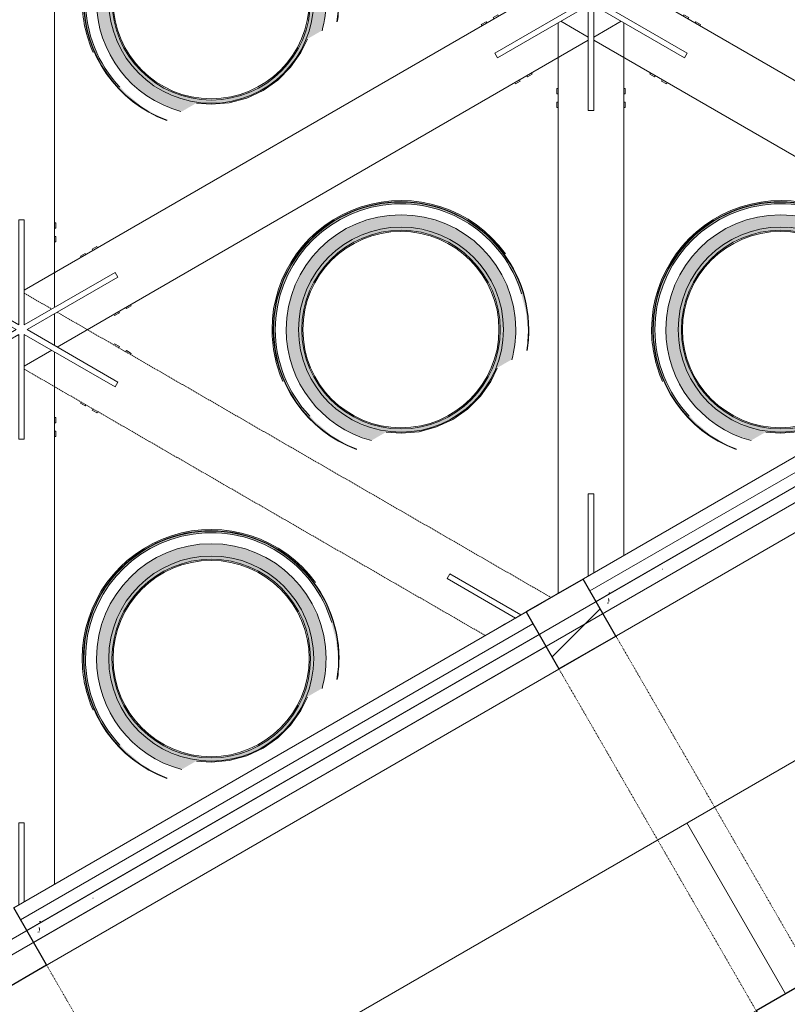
# Model space of a CAD drawing. Header units: centimetres. Extents: x 6036 to 22185, y 5782 to 11383.
# Tile 219 of 256: x 19452 to 19732, y 7876 to 8235. Entities that reach past the tile are written whole.
import ezdxf

# ---------------------------------------------------------------- set-up
doc = ezdxf.new("R2010")
doc.units = ezdxf.units.CM
doc.linetypes.add('Dash', pattern=[0.6, 0.3, -0.3])
doc.linetypes.add('Hidden', pattern=[0.714375, 0.47625, -0.238125])
for name, color, linetype, lineweight in [('A-COLS', 52, 'Continuous', 9), ('A-COLS-HDLN', 52, 'Dash', 9), ('A-DETL-MBND', 5, 'Continuous', 9), ('A-FLOR', 192, 'Continuous', 9), ('A-FLOR-HRAL', 11, 'Continuous', 9), ('A-GENM', 13, 'Continuous', 9), ('S-COLS', 52, 'Continuous', 9)]:
    doc.layers.add(name, color=color, linetype=linetype, lineweight=lineweight)
pattern_1 = [(45, (12452.32, 0), (-33.67596, 33.67596), [])]

# ---------------------------------------------------------------- blocks, each defined once
blk = doc.blocks.new('WIND_SwietlikDachowy - WIND_SwietlikDachowy-V230-7-02 ZestMeble')
at = {"layer": 'A-GENM'}
h = blk.add_hatch(color=256, dxfattribs=at)
h.paths.add_polyline_path([(-16.21, -43.58), (-16.05, -43.49), (-18.68, -42.58), (-25.43, -38.93), (-31.49, -34.21), (-36.7, -28.56), (-40.9, -22.13), (-43.98, -15.1), (-45.87, -7.65), (-46.5, 0), (-45.87, 7.65), (-43.98, 15.1), (-40.9, 22.13), (-36.7, 28.56), (-31.49, 34.21), (-25.43, 38.93), (-16.92, 43.19), (-18.74, 42.71), (-25.51, 39.05), (-31.59, 34.32), (-36.81, 28.65), (-41.85, 20.3), (-44.11, 15.14), (-46.01, 7.68), (-46.64, 0), (-46.01, -7.68), (-44.11, -15.14), (-41.02, -22.2), (-36.81, -28.65), (-31.59, -34.32), (-25.51, -39.05), (-16.92, -43.34)])
h.paths.add_polyline_path([(46.01, -7.68), (46.64, 0), (46.5, 0), (45.87, -7.65)])
for points in [[(-46.01, 0), (-45.9, 0), (-45.25, 7.65), (-43.33, 15.1), (-40.18, 22.13), (-35.88, 28.56), (-30.56, 34.33), (-24.68, 39.05), (-16.92, 43.16), (-18.74, 42.55), (-25.51, 38.87), (-31.59, 34.11), (-36.85, 28.32), (-41.02, 21.85), (-44.11, 14.57), (-46.01, 5.97), (-46.5, 0)], [(-43.03, -18.82), (-42.67, -18.43), (-44.34, -14.24), (-46.11, -6.41), (-46.5, 1.71), (-45.87, 8.23), (-43.41, 16.74), (-42.67, 18.62), (-43.11, 18.62), (-45.27, 12.56), (-46.64, 5.83), (-47.1, 0), (-46.01, -9.51), (-43.98, -16.52), (-43.11, -18.62)], [(-16.05, -43.49), (-19.1, -42.26), (-25.51, -38.51), (-31.59, -33.34), (-36.85, -27.23), (-41.02, -20.36), (-43.41, -14.9), (-45.27, -7.55), (-45.9, 0), (-46.5, 0), (-45.86, -7.68), (-43.96, -15.14), (-40.85, -22.2), (-36.62, -28.65), (-31.36, -34.32), (-25.21, -39.05), (-16.92, -43.19)]]:
    blk.add_hatch(color=256, dxfattribs=at).paths.add_polyline_path(points)
h = blk.add_hatch(color=256, dxfattribs=at)
h.paths.add_polyline_path([(-10.79, -40.45), (-5.39, -37.33), (0.3, -37.77), (8.02, -36.84), (13.14, -35.42), (19.06, -32.62), (24.42, -28.84), (29.03, -24.19), (32.96, -18.43), (35.38, -13.79), (40.3, -10.95), (41.33, -6.9), (41.9, 0), (41.33, 6.9), (40.3, 10.95), (35.02, 14), (32.45, 19.31), (27.86, 25.39), (23.94, 29.2), (18.54, 32.9), (12.58, 35.61), (6.23, 37.25), (-0.3, 37.77), (-5.39, 37.33), (-10.79, 40.45), (-16.92, 38.32), (-22.92, 35.08), (-28.38, 30.83), (-33.29, 25.39), (-36.85, 19.94), (-39.63, 13.6), (-41.33, 6.9), (-41.85, -0.56), (-41.33, -6.9), (-39.63, -13.6), (-36.85, -19.94), (-33.06, -25.74), (-28.38, -30.83), (-22.92, -35.08), (-16.83, -38.37), (-11.03, -40.36)])
h.paths.add_polyline_path([(0, -37.4), (-6.49, -36.83), (-12.79, -35.14), (-18.7, -32.39), (-24.04, -28.65), (-28.65, -24.04), (-32.51, -18.44), (-35.14, -12.79), (-36.83, -6.49), (-37.4, 0), (-36.83, 6.49), (-35.14, 12.79), (-32.39, 18.7), (-27.3, 25.39), (-24.04, 28.65), (-16.92, 33.22), (-12.79, 35.14), (-4.78, 36.98), (1.99, 37.23), (8.02, 36.42), (12.93, 35.08), (18.9, 32.25), (24.3, 28.39), (28.96, 23.6), (32.96, 17.48), (35.14, 12.79), (36.83, 6.49), (37.4, 0), (36.83, -6.49), (34.42, -14.35), (32.25, -18.9), (28.39, -24.3), (23.6, -28.96), (17.96, -32.74), (11.39, -35.52), (6.49, -36.83), (1.99, -37.23)])
h = blk.add_hatch(color=256, dxfattribs=at)
h.paths.add_polyline_path([(0, -37.4), (8.02, -36.42), (12.93, -35.08), (18.9, -32.25), (24.3, -28.39), (28.96, -23.6), (32.96, -17.48), (35.52, -11.39), (36.83, -6.49), (37.23, 1.99), (36.81, 6.56), (35.08, 12.93), (32.25, 18.9), (27.3, 25.39), (22.92, 29.44), (17.96, 32.74), (11.39, 35.52), (6.49, 36.83), (-1.99, 37.23), (-6.85, 36.74), (-12.79, 35.14), (-18.9, 32.25), (-24.3, 28.39), (-28.65, 24.04), (-33.06, 17.25), (-35.14, 12.79), (-36.83, 6.49), (-37.4, 0), (-36.72, -6.9), (-34.77, -13.6), (-31.52, -19.94), (-28.38, -24.31), (-22.92, -29.44), (-16.92, -33.22), (-11.39, -35.52), (-6.49, -36.83), (-0.24, -37.38)])
h.paths.add_polyline_path([(0, -36.08), (-3.46, -36.05), (-11.6, -34.19), (-17.48, -31.61), (-22.92, -27.92), (-27.05, -24.04), (-31.12, -18.44), (-33.87, -12.79), (-35.64, -6.39), (-36.23, 0), (-35.14, 8.31), (-33.06, 14.53), (-30.8, 19.07), (-25.41, 25.65), (-21.76, 28.96), (-15.37, 32.74), (-8.33, 35.14), (-3.34, 36.08), (3.46, 36.05), (10.29, 34.7), (17.48, 31.61), (22.92, 27.92), (27.05, 24.04), (30.99, 18.7), (33.87, 12.79), (35.63, 6.49), (36.23, 0), (35.14, -8.31), (32.96, -14.75), (30.8, -19.07), (26.77, -24.41), (21.76, -28.96), (15.37, -32.74), (8.33, -35.14), (3.34, -36.08)])
for centre, radius, start, end in [((0, 0), 46.64, 110.4023, 180), ((0, 0), 46.5, 110.2553, 180), ((0, 0), 41.9, 104.9333, 180), ((0, 0), 37.4, 0, 180), ((0, 0), 36.23, 0, 180), ((-0.04, 0), 35.8, 0, 180), ((0, 0), 45.9, 136.5701, 180), ((0, 0), 47.1, 156.3763, 180), ((0, 0), 41.9, 0, 15.2001), ((0, 0), 46.5, 0, 9.4737), ((0, 0), 46.64, 0, 9.4737), ((0, 0), 47.1, 180, 203.6237), ((0, 0), 46.64, 180, 249.5977), ((0, 0), 46.5, 180, 249.7447), ((0, 0), 45.9, 180, 223.4299), ((0, 0), 41.9, 180, 254.7146), ((0, 0), 37.4, 180, 0), ((0, 0), 36.23, 180, 0), ((0, 0), 46.5, 350.5263, 0), ((0, 0), 46.64, 350.5263, 360), ((-0.04, 0), 35.8, 180, 360), ((0, 0), 41.9, 344.7999, 360)]:
    blk.add_arc(centre, radius, start, end, dxfattribs=at)
blk = doc.blocks.new('WIND_SwietlikDachowy - WIND_SwietlikDachowy-V231-7-02 ZestMeble')
at = {"layer": 'A-GENM'}
for points in [[(-43.03, -18.82), (-42.67, -18.43), (-44.34, -14.24), (-46.11, -6.41), (-46.5, 1.71), (-45.87, 8.23), (-43.41, 16.74), (-40.37, 23.2), (-36.22, 29.28), (-31.09, 34.71), (-25.1, 39.27), (-16.92, 43.34), (-11.27, 45.24), (-1.87, 46.48), (5.62, 46.19), (12.96, 44.7), (19.97, 42.04), (26.47, 38.3), (32.96, 32.83), (37.36, 28.56), (32.12, 34.32), (26.15, 39.05), (19.58, 42.71), (12.81, 45.21), (7.37, 46.52), (-2.03, 46.94), (-8.68, 46.2), (-15.05, 44.59), (-22.92, 41.03), (-28.87, 37.09), (-34.57, 31.82), (-38.8, 26.56), (-42.44, 20.24), (-45.27, 12.56), (-46.64, 5.83), (-47.1, 0), (-46.01, -9.51), (-43.98, -16.52), (-43.11, -18.62)], [(-16.21, -43.58), (-16.05, -43.49), (-18.68, -42.58), (-25.43, -38.93), (-31.49, -34.21), (-36.7, -28.56), (-40.9, -22.13), (-43.98, -15.1), (-45.87, -7.65), (-46.5, 0), (-45.87, 7.65), (-43.98, 15.1), (-40.9, 22.13), (-36.7, 28.56), (-31.49, 34.21), (-25.43, 38.93), (-16.92, 43.19), (-11.42, 45.08), (-3.84, 46.34), (4.66, 46.2), (11.42, 45.08), (18.68, 42.58), (25.43, 38.93), (31.49, 34.21), (36.7, 28.56), (40.9, 22.13), (43.98, 15.1), (45.87, 7.65), (46.5, 0), (46.45, 2.37), (46.01, 7.68), (44.11, 15.14), (41.02, 22.2), (36.81, 28.65), (31.59, 34.32), (25.51, 39.05), (18.74, 42.71), (11.45, 45.21), (3.85, 46.48), (-5.52, 46.2), (-11.45, 45.21), (-18.74, 42.71), (-25.51, 39.05), (-31.59, 34.32), (-36.81, 28.65), (-41.85, 20.3), (-44.11, 15.14), (-46.01, 7.68), (-46.64, 0), (-46.01, -7.68), (-44.11, -15.14), (-41.02, -22.2), (-36.81, -28.65), (-31.59, -34.32), (-25.51, -39.05), (-16.92, -43.34)], [(46.3, 0), (46.5, 0), (45.86, 7.68), (43.96, 15.14), (40.85, 22.2), (36.62, 28.65), (31.36, 34.32), (25.21, 39.05), (18.3, 42.71), (10.59, 45.21), (3.79, 46.34), (-4.66, 46.2), (-11.45, 45.07), (-18.74, 42.55), (-25.51, 38.87), (-31.59, 34.11), (-36.85, 28.32), (-41.02, 21.85), (-44.11, 14.57), (-46.01, 5.97), (-46.5, 0), (-45.9, 0), (-45.25, 7.65), (-43.33, 15.1), (-40.14, 22.2), (-35.88, 28.56), (-30.52, 34.21), (-24.18, 38.93), (-16.92, 42.56), (-11.27, 44.5), (-3.79, 45.74), (3.84, 45.73), (11.42, 44.44), (18.74, 41.87), (25.51, 38.11), (31.59, 33.22), (36.85, 27.23), (41.02, 20.36), (43.88, 13.06), (45.56, 6.59), (46.12, 1.58)], [(-16.05, -43.49), (-19.1, -42.26), (-25.51, -38.51), (-31.59, -33.34), (-36.85, -27.23), (-41.02, -20.36), (-43.41, -14.9), (-45.27, -7.55), (-45.9, 0), (-46.5, 0), (-45.86, -7.68), (-43.96, -15.14), (-40.85, -22.2), (-36.62, -28.65), (-31.36, -34.32), (-25.21, -39.05), (-16.92, -43.19)]]:
    blk.add_hatch(color=256, dxfattribs=at).paths.add_polyline_path(points)
h = blk.add_hatch(color=256, dxfattribs=at)
h.paths.add_polyline_path([(-10.79, -40.45), (-5.39, -37.33), (0.3, -37.77), (8.02, -36.84), (13.14, -35.42), (19.06, -32.62), (24.42, -28.84), (29.03, -24.19), (32.96, -18.43), (35.38, -13.79), (40.3, -10.95), (41.33, -6.9), (41.9, 0), (41.33, 6.9), (39.63, 13.6), (36.85, 19.94), (32.96, 25.85), (28.38, 30.83), (22.92, 35.08), (16.83, 38.37), (10.29, 40.62), (3.46, 41.76), (-3.46, 41.76), (-10.29, 40.62), (-16.92, 38.32), (-22.92, 35.08), (-28.38, 30.83), (-34.01, 24.29), (-36.85, 19.94), (-39.63, 13.6), (-41.33, 6.9), (-41.85, -0.56), (-41.33, -6.9), (-39.63, -13.6), (-36.85, -19.94), (-33.06, -25.74), (-28.38, -30.83), (-22.92, -35.08), (-16.83, -38.37), (-14.74, -39.09)])
h.paths.add_polyline_path([(0, -37.4), (-6.49, -36.83), (-12.79, -35.14), (-18.7, -32.39), (-24.04, -28.65), (-28.65, -24.04), (-32.39, -18.7), (-35.14, -12.79), (-36.83, -6.49), (-37.4, 0), (-36.83, 6.49), (-35.14, 12.79), (-32.39, 18.7), (-28.4, 24.29), (-24.04, 28.65), (-16.92, 33.22), (-12.79, 35.14), (-6.49, 36.83), (0, 37.4), (8.02, 36.42), (12.79, 35.14), (18.7, 32.39), (24.04, 28.65), (28.65, 24.04), (32.96, 17.48), (35.14, 12.79), (36.83, 6.49), (37.4, 0), (36.83, -6.49), (34.42, -14.35), (31.79, -19.55), (28.39, -24.3), (23.6, -28.96), (17.96, -32.74), (11.39, -35.52), (6.49, -36.83), (0.82, -37.33)])
h = blk.add_hatch(color=256, dxfattribs=at)
h.paths.add_polyline_path([(0, -37.4), (8.02, -36.42), (12.93, -35.08), (18.9, -32.25), (24.3, -28.39), (28.96, -23.6), (32.96, -17.48), (35.52, -11.39), (36.83, -6.49), (37.23, 1.99), (36.81, 6.56), (34.77, 13.6), (31.52, 19.94), (28.38, 24.31), (22.92, 29.44), (18.7, 32.39), (12.79, 35.14), (6.49, 36.83), (0, 37.4), (-6.49, 36.83), (-12.79, 35.14), (-18.7, 32.39), (-24.04, 28.65), (-28.65, 24.04), (-33.06, 17.25), (-35.14, 12.79), (-36.83, 6.49), (-37.4, 0), (-36.72, -6.9), (-34.77, -13.6), (-31.79, -19.55), (-28.38, -24.31), (-22.92, -29.44), (-16.92, -33.22), (-11.39, -35.52), (-5.98, -36.88), (-1.99, -37.23)])
h.paths.add_polyline_path([(3.34, -36.08), (-3.46, -36.05), (-11.6, -34.19), (-17.48, -31.61), (-22.92, -27.92), (-27.05, -24.04), (-30.99, -18.7), (-33.87, -12.79), (-35.64, -6.39), (-36.23, 0), (-35.14, 8.31), (-33.06, 14.53), (-30.8, 19.07), (-26.77, 24.41), (-21.83, 28.91), (-16.15, 32.43), (-8.33, 35.14), (-3.34, 36.08), (3.46, 36.05), (10.29, 34.7), (17.48, 31.61), (22.92, 27.92), (27.05, 24.04), (30.99, 18.7), (33.87, 12.79), (35.63, 6.49), (36.23, 0), (35.14, -8.31), (32.96, -14.75), (30.44, -19.55), (26.77, -24.41), (21.76, -28.96), (15.37, -32.74), (8.33, -35.14), (3.46, -36.05)])
for centre, radius, start, end in [((0, 0), 47.1, 36, 180), ((0, 0), 46.64, 0, 180), ((0, 0), 46.5, 0, 180), ((0, 0), 45.9, 16.5746, 180), ((0, 0), 41.9, 0, 180), ((0, 0), 37.4, 0, 180), ((0, 0), 36.23, 0, 180), ((-0.04, 0), 35.8, 0, 180), ((0, 0), 47.1, 180, 203.6237), ((0, 0), 46.64, 180, 249.5977), ((0, 0), 46.5, 180, 249.7447), ((0, 0), 45.9, 180, 223.4299), ((0, 0), 41.9, 180, 255.0667), ((0, 0), 37.4, 180, 0), ((0, 0), 36.23, 180, 0), ((0, 0), 46.5, 350.5263, 0), ((0, 0), 46.64, 350.5263, 360), ((-0.04, 0), 35.8, 180, 360), ((0, 0), 41.9, 344.7999, 360)]:
    blk.add_arc(centre, radius, start, end, dxfattribs=at)
blk = doc.blocks.new('WIND_SwietlikDachowy - WIND_SwietlikDachowy-V220-7-02 ZestMeble')
at = {"layer": 'A-GENM'}
for points in [[(-43.03, -18.82), (-42.67, -18.43), (-44.34, -14.24), (-46.11, -6.41), (-46.5, 1.71), (-45.87, 8.23), (-43.41, 16.74), (-40.37, 23.2), (-36.22, 29.28), (-31.09, 34.71), (-25.1, 39.27), (-18.44, 42.82), (-11.27, 45.24), (-1.87, 46.48), (5.62, 46.19), (12.96, 44.7), (19.97, 42.04), (26.47, 38.3), (32.28, 33.56), (37.36, 28.56), (32.12, 34.32), (26.15, 39.05), (19.58, 42.71), (12.81, 45.21), (5.23, 46.69), (-2.03, 46.94), (-8.11, 46.34), (-15.05, 44.59), (-22.92, 41.03), (-28.87, 37.09), (-34.57, 31.82), (-38.8, 26.56), (-42.44, 20.24), (-45.27, 12.56), (-46.64, 5.83), (-47.1, 0), (-46.01, -9.51), (-43.98, -16.52), (-43.11, -18.62)], [(-16.21, -43.58), (-16.38, -43.37), (-19.71, -42.03), (-25.43, -38.93), (-31.49, -34.21), (-36.7, -28.56), (-40.9, -22.13), (-43.98, -15.1), (-45.93, -6.93), (-46.5, 0), (-45.87, 7.65), (-43.98, 15.1), (-40.9, 22.13), (-36.7, 28.56), (-31.49, 34.21), (-25.43, 38.93), (-18.68, 42.58), (-11.42, 45.08), (-3.84, 46.34), (5.23, 46.11), (11.42, 45.08), (18.68, 42.58), (25.43, 38.93), (31.49, 34.21), (36.7, 28.56), (40.9, 22.13), (44.29, 13.88), (45.87, 7.65), (46.5, 0), (46.64, 0), (46.01, 7.68), (44.11, 15.14), (41.02, 22.2), (36.81, 28.65), (30.16, 35.42), (25.51, 39.05), (18.74, 42.71), (11.45, 45.21), (3.85, 46.48), (-3.85, 46.48), (-11.45, 45.21), (-19.71, 42.19), (-25.51, 39.05), (-31.59, 34.32), (-36.81, 28.65), (-41.02, 22.2), (-44.43, 13.88), (-46.07, 6.93), (-46.64, 0), (-46.01, -7.68), (-44.11, -15.14), (-41.02, -22.2), (-35.6, -29.96), (-31.59, -34.32), (-25.51, -39.05), (-18.74, -42.71), (-16.62, -43.44)], [(46.5, 0), (45.86, 7.68), (43.96, 15.14), (40.85, 22.2), (36.62, 28.65), (30.16, 35.25), (25.21, 39.05), (18.3, 42.71), (10.59, 45.21), (3.79, 46.34), (-3.85, 46.34), (-11.45, 45.07), (-19.71, 42.03), (-25.51, 38.87), (-31.59, 34.11), (-36.85, 28.32), (-41.02, 21.85), (-44.29, 13.88), (-45.93, 6.93), (-46.5, 0), (-45.9, 0), (-45.25, 7.65), (-43.33, 15.1), (-40.18, 22.13), (-35.88, 28.56), (-30.39, 34.32), (-24.18, 38.93), (-16.84, 42.58), (-11.27, 44.5), (-3.79, 45.74), (5.23, 45.5), (11.42, 44.44), (18.74, 41.87), (25.51, 38.11), (31.59, 33.22), (36.85, 27.23), (41.02, 20.36), (43.88, 13.06), (45.56, 6.59), (46.3, 0)], [(-16.05, -43.49), (-19.71, -41.91), (-25.51, -38.51), (-31.59, -33.34), (-36.85, -27.23), (-41.02, -20.36), (-43.41, -14.9), (-45.33, -6.93), (-45.9, 0), (-46.5, 0), (-45.86, -7.68), (-43.96, -15.14), (-40.85, -22.2), (-35.41, -29.96), (-31.36, -34.32), (-25.21, -39.05), (-18.3, -42.71), (-16.38, -43.37)]]:
    blk.add_hatch(color=256, dxfattribs=at).paths.add_polyline_path(points)
h = blk.add_hatch(color=256, dxfattribs=at)
h.paths.add_polyline_path([(-10.79, -40.45), (-5.39, -37.33), (0.3, -37.77), (6.82, -37.16), (13.14, -35.42), (19.06, -32.62), (24.42, -28.84), (29.03, -24.19), (32.78, -18.81), (35.38, -13.79), (40.3, -10.95), (41.33, -6.9), (41.9, 0), (41.33, 6.9), (39.51, 13.88), (36.85, 19.94), (33.06, 25.74), (28.38, 30.83), (21.58, 35.8), (16.83, 38.37), (10.29, 40.62), (3.46, 41.76), (-3.46, 41.76), (-10.29, 40.62), (-16.83, 38.37), (-22.92, 35.08), (-28.38, 30.83), (-33.06, 25.74), (-36.85, 19.94), (-39.63, 13.6), (-41.33, 6.9), (-41.9, 0), (-41.04, -8.04), (-39.63, -13.6), (-36.85, -19.94), (-33.06, -25.74), (-28.38, -30.83), (-22.92, -35.08), (-16.83, -38.37), (-14.74, -39.09)])
h.paths.add_polyline_path([(0, -37.4), (-6.49, -36.83), (-12.79, -35.14), (-19.71, -31.68), (-24.04, -28.65), (-28.65, -24.04), (-32.39, -18.7), (-35.14, -12.79), (-36.83, -6.49), (-37.4, 0), (-36.83, 6.49), (-34.64, 13.88), (-32.39, 18.7), (-28.65, 24.04), (-24.04, 28.65), (-18.7, 32.39), (-12.79, 35.14), (-6.49, 36.83), (0, 37.4), (6.49, 36.83), (12.79, 35.14), (18.7, 32.39), (24.04, 28.65), (28.65, 24.04), (32.39, 18.7), (35.14, 12.79), (36.83, 6.49), (37.4, 0), (36.42, -8.04), (34.42, -14.35), (32.25, -18.9), (28.39, -24.3), (23.6, -28.96), (17.96, -32.74), (11.39, -35.52), (5.23, -36.94), (0.3, -37.37)])
h = blk.add_hatch(color=256, dxfattribs=at)
h.paths.add_polyline_path([(0, -37.4), (6.49, -36.83), (12.79, -35.14), (18.9, -32.25), (24.3, -28.39), (28.96, -23.6), (32.74, -17.96), (35.52, -11.39), (36.83, -6.49), (37.23, 1.99), (36.81, 6.56), (34.64, 13.88), (31.52, 19.94), (28.38, 24.31), (22.92, 29.44), (18.7, 32.39), (12.79, 35.14), (5.23, 36.94), (0, 37.4), (-6.49, 36.83), (-12.79, 35.14), (-19.71, 31.68), (-24.04, 28.65), (-28.65, 24.04), (-33.06, 17.25), (-35.14, 12.79), (-36.83, 6.49), (-37.4, 0), (-36.42, -8.04), (-34.77, -13.6), (-31.52, -19.94), (-28.38, -24.31), (-22.92, -29.44), (-17.96, -32.74), (-11.39, -35.52), (-6.49, -36.83), (-1.99, -37.23)])
h.paths.add_polyline_path([(3.34, -36.08), (-3.46, -36.05), (-11.6, -34.19), (-17.48, -31.61), (-22.92, -27.92), (-27.05, -24.04), (-30.99, -18.7), (-33.87, -12.79), (-35.64, -6.39), (-36.23, 0), (-35.14, 8.31), (-33.06, 14.53), (-30.8, 19.07), (-26.77, 24.41), (-21.83, 28.91), (-16.15, 32.43), (-8.33, 35.14), (-3.34, 36.08), (4.82, 35.8), (10.29, 34.7), (17.48, 31.61), (22.92, 27.92), (27.05, 24.04), (30.99, 18.7), (33.87, 12.79), (35.63, 6.49), (36.23, 0), (35.14, -8.31), (33.78, -13.09), (30.16, -19.92), (26.77, -24.41), (21.76, -28.96), (15.37, -32.74), (8.33, -35.14), (5.23, -35.72)])
for centre, radius, start, end in [((0, 0), 47.1, 36, 180), ((0, 0), 46.64, 0, 180), ((0, 0), 46.5, 0, 180), ((0, 0), 45.9, 16.5746, 180), ((0, 0), 41.9, 0, 180), ((0, 0), 37.4, 0, 180), ((0, 0), 36.23, 0, 180), ((-0.04, 0), 35.8, 0, 180), ((0, 0), 47.1, 180, 203.6237), ((0, 0), 46.64, 180, 249.5977), ((0, 0), 46.5, 180, 249.7447), ((0, 0), 45.9, 180, 223.4299), ((0, 0), 41.9, 180, 255.0667), ((0, 0), 37.4, 180, 0), ((0, 0), 36.23, 180, 0), ((0, 0), 46.5, 350.5263, 0), ((0, 0), 46.64, 350.5263, 360), ((-0.04, 0), 35.8, 180, 360), ((0, 0), 41.9, 344.7999, 360)]:
    blk.add_arc(centre, radius, start, end, dxfattribs=at)
blk = doc.blocks.new('WIND_SwietlikDachowy - WIND_SwietlikDachowy-V234-7-02 ZestMeble')
at = {"layer": 'A-GENM'}
for points in [[(-43.03, -18.82), (-42.67, -18.43), (-44.34, -14.24), (-46.11, -6.41), (-46.5, 1.71), (-45.87, 8.23), (-43.41, 16.74), (-40.37, 23.2), (-36.22, 29.28), (-31.09, 34.71), (-25.1, 39.27), (-18.44, 42.82), (-11.27, 45.24), (-1.87, 46.48), (5.62, 46.19), (12.96, 44.7), (19.97, 42.04), (26.47, 38.3), (32.28, 33.56), (37.36, 28.56), (32.12, 34.32), (26.15, 39.05), (19.58, 42.71), (12.81, 45.21), (7.37, 46.52), (-2.03, 46.94), (-8.11, 46.34), (-15.05, 44.59), (-22.38, 41.36), (-28.87, 37.09), (-34.57, 31.82), (-38.8, 26.56), (-42.44, 20.24), (-45.27, 12.56), (-46.64, 5.83), (-47.1, 0), (-46.01, -9.51), (-43.98, -16.52), (-43.11, -18.62)], [(-16.21, -43.58), (-16.05, -43.49), (-18.68, -42.58), (-25.43, -38.93), (-31.49, -34.21), (-36.7, -28.56), (-40.9, -22.13), (-43.98, -15.1), (-45.87, -7.65), (-46.5, 0), (-45.87, 7.65), (-43.98, 15.1), (-40.9, 22.13), (-36.7, 28.56), (-31.49, 34.21), (-25.27, 39.02), (-18.68, 42.58), (-11.42, 45.08), (-3.84, 46.34), (3.84, 46.34), (11.42, 45.08), (18.68, 42.58), (25.43, 38.93), (31.49, 34.21), (36.7, 28.56), (40.9, 22.13), (44.29, 13.88), (45.87, 7.65), (46.5, 0), (46.64, 0), (46.01, 7.68), (44.11, 15.14), (41.02, 22.2), (36.81, 28.65), (31.59, 34.32), (24.6, 39.54), (18.74, 42.71), (11.45, 45.21), (3.85, 46.48), (-3.85, 46.48), (-11.45, 45.21), (-18.74, 42.71), (-25.51, 39.05), (-31.59, 34.32), (-36.81, 28.65), (-41.02, 22.2), (-44.43, 13.88), (-46.01, 7.68), (-46.64, 0), (-45.91, -8.04), (-44.11, -15.14), (-41.02, -22.2), (-35.6, -29.96), (-31.59, -34.32), (-23.94, -39.89), (-18.74, -42.71)], [(-46.01, 0), (-45.9, 0), (-45.25, 7.65), (-43.33, 15.1), (-40.18, 22.13), (-35.88, 28.56), (-30.39, 34.32), (-24.18, 38.93), (-16.84, 42.58), (-11.27, 44.5), (-3.79, 45.74), (3.84, 45.73), (11.42, 44.44), (18.74, 41.87), (25.51, 38.11), (31.59, 33.22), (36.85, 27.23), (41.02, 20.36), (43.88, 13.06), (45.56, 6.59), (46.11, 4.7), (45.86, 7.68), (43.96, 15.14), (40.85, 22.2), (36.62, 28.65), (31.36, 34.32), (24.6, 39.38), (18.3, 42.71), (10.59, 45.21), (3.79, 46.34), (-3.85, 46.34), (-11.45, 45.07), (-18.74, 42.55), (-25.51, 38.87), (-31.59, 34.11), (-36.85, 28.32), (-41.02, 21.85), (-44.29, 13.88), (-46.01, 5.97), (-46.5, 0)], [(-16.05, -43.49), (-19.1, -42.26), (-25.51, -38.51), (-31.59, -33.34), (-36.85, -27.23), (-41.02, -20.36), (-43.41, -14.9), (-45.27, -7.55), (-45.9, 0), (-46.5, 0), (-45.77, -8.04), (-43.96, -15.14), (-40.85, -22.2), (-35.41, -29.96), (-31.36, -34.32), (-23.69, -39.87), (-18.3, -42.71)]]:
    blk.add_hatch(color=256, dxfattribs=at).paths.add_polyline_path(points)
h = blk.add_hatch(color=256, dxfattribs=at)
h.paths.add_polyline_path([(-10.79, -40.45), (-5.39, -37.33), (0.3, -37.77), (6.82, -37.16), (13.14, -35.42), (19.06, -32.62), (24.6, -28.65), (29.03, -24.19), (32.78, -18.81), (35.38, -13.79), (40.3, -10.95), (41.33, -6.9), (41.9, 0), (41.33, 6.9), (39.51, 13.88), (36.85, 19.94), (33.06, 25.74), (28.38, 30.83), (21.58, 35.8), (16.83, 38.37), (10.29, 40.62), (3.46, 41.76), (-3.46, 41.76), (-10.29, 40.62), (-16.83, 38.37), (-22.92, 35.08), (-28.38, 30.83), (-33.06, 25.74), (-36.85, 19.94), (-39.63, 13.6), (-41.33, 6.9), (-41.9, 0), (-41.04, -8.04), (-39.63, -13.6), (-36.85, -19.94), (-33.06, -25.74), (-28.38, -30.83), (-22.92, -35.08), (-16.83, -38.37), (-14.74, -39.09)])
h.paths.add_polyline_path([(0, -37.4), (-6.49, -36.83), (-12.79, -35.14), (-18.7, -32.39), (-25.27, -27.42), (-28.65, -24.04), (-32.39, -18.7), (-35.14, -12.79), (-36.83, -6.49), (-37.4, 0), (-36.83, 6.49), (-34.64, 13.88), (-32.39, 18.7), (-28.65, 24.04), (-24.04, 28.65), (-18.7, 32.39), (-12.79, 35.14), (-6.49, 36.83), (0, 37.4), (6.49, 36.83), (12.79, 35.14), (18.7, 32.39), (24.6, 28.09), (28.65, 24.04), (32.39, 18.7), (35.14, 12.79), (36.83, 6.49), (37.4, 0), (36.42, -8.04), (34.42, -14.35), (31.92, -19.37), (28.39, -24.3), (23.6, -28.96), (17.96, -32.74), (11.39, -35.52), (6.49, -36.83), (0.1, -37.39)])
h = blk.add_hatch(color=256, dxfattribs=at)
h.paths.add_polyline_path([(0, -37.4), (6.49, -36.83), (12.79, -35.14), (18.7, -32.39), (24.6, -28.09), (29.63, -22.65), (32.74, -17.96), (35.52, -11.39), (36.83, -6.49), (37.23, 1.99), (36.81, 6.56), (34.64, 13.88), (31.52, 19.94), (28.38, 24.31), (22.92, 29.44), (18.7, 32.39), (12.79, 35.14), (6.49, 36.83), (-0.33, 37.37), (-6.49, 36.83), (-12.79, 35.14), (-18.7, 32.39), (-25.27, 27.42), (-28.65, 24.04), (-33.06, 17.25), (-35.14, 12.79), (-36.83, 6.49), (-37.4, 0), (-36.42, -8.04), (-34.77, -13.6), (-31.52, -19.94), (-28.38, -24.31), (-22.92, -29.44), (-17.96, -32.74), (-11.39, -35.52), (-6.49, -36.83), (-0.33, -37.37)])
h.paths.add_polyline_path([(-3.34, -36.08), (-11.6, -34.19), (-17.48, -31.61), (-22.92, -27.92), (-27.05, -24.04), (-30.99, -18.7), (-33.87, -12.79), (-35.64, -6.39), (-36.23, 0), (-35.14, 8.31), (-33.06, 14.53), (-30.8, 19.07), (-26.77, 24.41), (-21.83, 28.91), (-16.15, 32.43), (-8.33, 35.14), (-3.34, 36.08), (4.82, 35.8), (10.29, 34.7), (17.48, 31.61), (22.92, 27.92), (27.05, 24.04), (30.99, 18.7), (33.87, 12.79), (35.63, 6.49), (36.23, 0), (35.14, -8.31), (33.2, -14.27), (30.8, -19.07), (26.77, -24.41), (21.76, -28.96), (15.37, -32.74), (8.33, -35.14), (3.34, -36.08), (-0.33, -36.08)])
for centre, radius, start, end in [((0, 0), 47.1, 36, 180), ((0, 0), 46.64, 0, 180), ((0, 0), 46.5, 0, 180), ((0, 0), 45.9, 16.5746, 180), ((0, 0), 41.9, 0, 180), ((0, 0), 37.4, 0, 180), ((0, 0), 36.23, 0, 180), ((-0.04, 0), 35.8, 0, 180), ((0, 0), 47.1, 180, 203.6237), ((0, 0), 46.64, 180, 249.5977), ((0, 0), 46.5, 180, 249.7447), ((0, 0), 45.9, 180, 223.4299), ((0, 0), 41.9, 180, 255.0667), ((0, 0), 37.4, 180, 0), ((0, 0), 36.23, 180, 0), ((0, 0), 46.5, 350.5263, 0), ((0, 0), 46.64, 350.5263, 360), ((-0.04, 0), 35.8, 180, 360), ((0, 0), 41.9, 344.7999, 360)]:
    blk.add_arc(centre, radius, start, end, dxfattribs=at)
blk = doc.blocks.new('GEMO_Zwornik - GEMO_Zwornik-V237-7-02 ZestMeble')
at = {"layer": 'A-GENM'}
for p, q in [((-1, 1.73), (-1, 40)), ((-1, 40), (1, 40)), ((1, 40), (1, 1.73)), ((-12.5, 39), (-12, 39)), ((-12.5, 39), (-12.5, 37)), ((-12, 37), (-12.5, 37)), ((12, 39), (12.5, 39)), ((12.5, 37), (12, 37)), ((12.5, 37), (12.5, 39)), ((-12.5, 34), (-12, 34)), ((-12.5, 34), (-12.5, 32)), ((12, 34), (12.5, 34)), ((12.5, 32), (12.5, 34)), ((-27.77, 29.89), (-27.52, 30.33)), ((-25.79, 29.33), (-27.52, 30.33)), ((-25.79, 29.33), (-26.04, 28.89)), ((-12, 32), (-12.5, 32)), ((12.5, 32), (12, 32)), ((27.52, 30.33), (25.79, 29.33)), ((26.04, 28.89), (25.79, 29.33)), ((27.52, 30.33), (27.77, 29.89)), ((-23.34, 27.58), (-23.19, 27.83)), ((-21.46, 26.83), (-23.19, 27.83)), ((-21.46, 26.83), (-21.71, 26.39)), ((23.19, 27.83), (21.46, 26.83)), ((21.71, 26.39), (21.46, 26.83)), ((23.19, 27.83), (23.34, 27.58)), ((-35.14, 19.13), (-34.14, 20.87)), ((-2, 0), (-35.14, 19.13)), ((-34.14, 20.87), (-1, 1.73)), ((1, 1.73), (34.14, 20.87)), ((35.14, 19.13), (2, 0)), ((34.14, 20.87), (35.14, 19.13)), ((-40.02, 8.67), (-39.77, 9.11)), ((-40.02, 8.67), (-38.29, 7.67)), ((-38.08, 8.05), (-38.29, 7.67)), ((38.29, 7.67), (38.04, 8.11)), ((38.29, 7.67), (40.02, 8.67)), ((39.85, 8.97), (40.02, 8.67)), ((-35.69, 6.17), (-35.44, 6.61)), ((-35.69, 6.17), (-33.96, 5.17)), ((-33.71, 5.61), (-33.96, 5.17)), ((33.96, 5.17), (33.71, 5.61)), ((33.96, 5.17), (35.69, 6.17)), ((35.44, 6.61), (35.69, 6.17)), ((-35.14, -19.13), (-2, 0)), ((-1, -1.73), (-34.14, -20.87)), ((-1, -40), (-1, -1.73)), ((34.14, -20.87), (1, -1.73)), ((1, -1.73), (1, -40)), ((2, 0), (35.14, -19.13)), ((-33.96, -5.17), (-35.69, -6.17)), ((-35.44, -6.61), (-35.69, -6.17)), ((-33.96, -5.17), (-33.71, -5.61)), ((33.89, -5.3), (33.96, -5.17)), ((35.69, -6.17), (33.96, -5.17)), ((35.69, -6.17), (35.44, -6.61)), ((-38.29, -7.67), (-40.02, -8.67)), ((-39.77, -9.11), (-40.02, -8.67)), ((-38.29, -7.67), (-38.08, -8.04)), ((38.08, -8.04), (38.29, -7.67)), ((40.02, -8.67), (38.29, -7.67)), ((40.02, -8.67), (39.85, -8.97)), ((-34.14, -20.87), (-35.14, -19.13)), ((35.14, -19.13), (34.14, -20.87)), ((-23.19, -27.83), (-23.44, -27.39)), ((-23.19, -27.83), (-21.46, -26.83)), ((-21.71, -26.39), (-21.46, -26.83)), ((21.46, -26.83), (21.71, -26.39)), ((21.46, -26.83), (23.19, -27.83)), ((23.44, -27.39), (23.19, -27.83)), ((-27.52, -30.33), (-27.74, -29.96)), ((-27.52, -30.33), (-25.79, -29.33)), ((-26.04, -28.89), (-25.79, -29.33)), ((-12.5, -32), (-12, -32)), ((-12.5, -32), (-12.5, -34)), ((12, -32), (12.5, -32)), ((12.5, -34), (12.5, -32)), ((25.79, -29.33), (26.04, -28.89)), ((25.79, -29.33), (27.52, -30.33)), ((27.74, -29.96), (27.52, -30.33)), ((-12, -34), (-12.5, -34)), ((12.5, -34), (12, -34)), ((-12.5, -37), (-12, -37)), ((-12.5, -37), (-12.5, -39)), ((-12, -39), (-12.5, -39)), ((12, -37), (12.5, -37)), ((12.5, -39), (12, -39)), ((12.5, -39), (12.5, -37)), ((1, -40), (-1, -40))]:
    blk.add_line(p, q, dxfattribs=at)
blk = doc.blocks.new('GEMO_Zwornik - GEMO_Zwornik-V238-7-02 ZestMeble')
at = {"layer": 'A-GENM'}
for p, q in [((-1, 1.73), (-1, 40)), ((-1, 40), (1, 40)), ((1, 40), (1, 1.73)), ((-12.5, 39), (-12, 39)), ((-12.5, 39), (-12.5, 37)), ((-12, 37), (-12.5, 37)), ((12, 39), (12.5, 39)), ((12.5, 37), (12, 37)), ((12.5, 37), (12.5, 39)), ((-12.5, 34), (-12.14, 34)), ((-12.5, 34), (-12.5, 32)), ((12, 34), (12.5, 34)), ((12.5, 32), (12.5, 34)), ((-27.77, 29.89), (-27.52, 30.33)), ((-25.79, 29.33), (-27.52, 30.33)), ((-25.79, 29.33), (-26.04, 28.89)), ((-12.14, 32), (-12.5, 32)), ((12.5, 32), (12, 32)), ((27.52, 30.33), (25.79, 29.33)), ((26.04, 28.89), (25.79, 29.33)), ((27.52, 30.33), (27.77, 29.89)), ((-23.44, 27.39), (-23.19, 27.83)), ((-21.46, 26.83), (-23.19, 27.83)), ((-21.46, 26.83), (-21.71, 26.39)), ((23.19, 27.83), (21.46, 26.83)), ((21.71, 26.39), (21.46, 26.83)), ((23.19, 27.83), (23.44, 27.39)), ((-35.14, 19.13), (-34.14, 20.87)), ((-2, 0), (-35.14, 19.13)), ((-34.14, 20.87), (-1, 1.73)), ((1, 1.73), (34.14, 20.87)), ((35.14, 19.13), (2, 0)), ((34.14, 20.87), (35.14, 19.13)), ((-40.02, 8.67), (-39.77, 9.11)), ((-40.02, 8.67), (-38.29, 7.67)), ((-38.04, 8.11), (-38.29, 7.67)), ((38.29, 7.67), (38.04, 8.11)), ((38.29, 7.67), (40.02, 8.67)), ((39.77, 9.11), (40.02, 8.67)), ((-35.69, 6.17), (-35.44, 6.61)), ((-35.69, 6.17), (-33.96, 5.17)), ((-33.71, 5.61), (-33.96, 5.17)), ((33.96, 5.17), (33.71, 5.61)), ((33.96, 5.17), (35.69, 6.17)), ((35.44, 6.61), (35.69, 6.17)), ((-35.14, -19.13), (-2, 0)), ((-1, -1.73), (-34.14, -20.87)), ((-1, -40), (-1, -1.73)), ((34.14, -20.87), (1, -1.73)), ((1, -1.73), (1, -40)), ((2, 0), (35.14, -19.13)), ((-33.96, -5.17), (-35.69, -6.17)), ((-35.44, -6.61), (-35.69, -6.17)), ((-33.96, -5.17), (-33.71, -5.61)), ((33.71, -5.61), (33.96, -5.17)), ((35.69, -6.17), (33.96, -5.17)), ((35.69, -6.17), (35.44, -6.61)), ((-38.29, -7.67), (-40.02, -8.67)), ((-39.77, -9.11), (-40.02, -8.67)), ((-38.29, -7.67), (-38.04, -8.11)), ((38.04, -8.11), (38.29, -7.67)), ((40.02, -8.67), (38.29, -7.67)), ((40.02, -8.67), (39.77, -9.11)), ((-34.14, -20.87), (-35.14, -19.13)), ((35.14, -19.13), (34.14, -20.87)), ((-23.19, -27.83), (-23.44, -27.39)), ((-23.19, -27.83), (-21.46, -26.83)), ((-21.71, -26.39), (-21.46, -26.83)), ((21.46, -26.83), (21.71, -26.39)), ((21.46, -26.83), (23.19, -27.83)), ((23.44, -27.39), (23.19, -27.83)), ((-27.52, -30.33), (-27.77, -29.89)), ((-27.52, -30.33), (-25.79, -29.33)), ((-26.04, -28.89), (-25.79, -29.33)), ((-12.5, -32), (-12.14, -32)), ((-12.5, -32), (-12.5, -34)), ((12, -32), (12.5, -32)), ((12.5, -34), (12.5, -32)), ((25.79, -29.33), (26.04, -28.89)), ((25.79, -29.33), (27.52, -30.33)), ((27.77, -29.89), (27.52, -30.33)), ((-12.14, -34), (-12.5, -34)), ((12.5, -34), (12, -34)), ((-12.5, -37), (-12.14, -37)), ((-12.5, -37), (-12.5, -39)), ((-12.14, -39), (-12.5, -39)), ((12, -37), (12.5, -37)), ((12.5, -39), (12, -39)), ((12.5, -39), (12.5, -37)), ((1, -40), (-1, -40))]:
    blk.add_line(p, q, dxfattribs=at)
blk = doc.blocks.new('GEMO_ZwornikBoczny - GEMO_ZwornikBoczny-7990921-7-02 ZestMeble')
at = {"layer": 'A-GENM'}
for p, q in [((-52.54, 29.18), (-51.54, 30.91)), ((-26.56, 14.18), (-52.54, 29.18)), ((-51.54, 30.91), (-26.56, 16.49)), ((-26.56, 16.49), (-26.56, 14.18)), ((-52.54, -29.18), (-26.56, -14.18)), ((-26.56, -14.18), (-26.56, -16.49)), ((-26.56, -16.49), (-51.54, -30.91)), ((-51.54, -30.91), (-52.54, -29.18))]:
    blk.add_line(p, q, dxfattribs=at)
blk = doc.blocks.new('Railing - Railing-8646441-7-02 ZestMeble')
at = {"layer": 'A-FLOR-HRAL'}
for p, q in [((7600.01, 8241.89), (6181.26, 7422.77)), ((7590.01, 8241.89), (6186.26, 7431.43))]:
    blk.add_line(p, q, dxfattribs=at)
blk = doc.blocks.new('GEMO_WregaCentrumParterDrewno - GEMO_WregaCentrumParterDrewno-5879637-7-02 ZestMeble')
at = {"layer": 'A-COLS-HDLN', "color": 254}
for p, q in [((-12, 168), (-12, -295.15)), ((12, -295.15), (12, 168))]:
    blk.add_line(p, q, dxfattribs=at)
blk = doc.blocks.new('COLU_SlupProstokatny - Slup_Drewniany_24x24_-V298-7-02 ZestMeble')
at = {"layer": 'S-COLS'}
h = blk.add_hatch(dxfattribs=at)
h.set_pattern_fill('FP_136', color=256, style=0, pattern_type=2)
h.set_pattern_definition([(285, (-3172.18, 10243.627), (46.00222, 12.32626), [])])
h.paths.add_polyline_path([(-12, 12), (-12, -12), (12, -12), (12, 12), (-5.15, 12)])
at = {"layer": 'S-COLS', "lineweight": 25}
for p, q in [((12, 12), (-12, 12)), ((-12, 12), (-12, -12)), ((12, -12), (12, 12)), ((-12, -12), (12, -12))]:
    blk.add_line(p, q, dxfattribs=at)
blk = doc.blocks.new('PLFI_Kurtyna - 0787340-019-V399-7-02 ZestMeble')
at = {"layer": 'A-DETL-MBND'}
for p, q in [((-81.15, 0.53), (-81.05, 0.47)), ((-104.22, -0.38), (-104.8, -0.13))]:
    blk.add_line(p, q, dxfattribs=at)
at = {"layer": 'A-DETL-MBND', "flags": 128}
for points in [[(-103.5, 1.07), (-103.67, 0.5), (-103.93, 0.09)], [(-102.44, 2.78), (-102.14, 2.73), (-102.04, 2.59)]]:
    blk.add_lwpolyline(points, dxfattribs=at)
blk = doc.blocks.new('PLFI_Kurtyna - 0787340-019-8216798-7-02 ZestMeble')
at = {"layer": 'A-DETL-MBND'}
for p, q in [((-81.15, 0.53), (-81.05, 0.47)), ((-104.22, -0.38), (-104.8, -0.13))]:
    blk.add_line(p, q, dxfattribs=at)
at = {"layer": 'A-DETL-MBND', "flags": 128}
for points in [[(-103.5, 1.07), (-103.67, 0.5), (-103.93, 0.09)], [(-102.44, 2.78), (-102.14, 2.73), (-102.04, 2.59)]]:
    blk.add_lwpolyline(points, dxfattribs=at)
blk = doc.blocks.new('Railing - Railing-8646476-7-02 ZestMeble')
at = {"layer": 'A-FLOR-HRAL'}
for p, q in [((7397.35, 8130.66), (7210.29, 8022.66)), ((7212.79, 8018.33), (7399.85, 8126.33)), ((7189.51, 8010.66), (7002.45, 7902.66)), ((7004.95, 7898.33), (7192.01, 8006.33))]:
    blk.add_line(p, q, dxfattribs=at)

msp = doc.modelspace()

# ---------------------------------------------------------------- hatches: boundary and pattern name
at = {"layer": 'A-COLS'}
h = msp.add_hatch(dxfattribs=at)
h.set_pattern_fill('FP_35', color=256, style=0, pattern_type=2)
h.set_pattern_definition(pattern_1)
h.paths.add_polyline_path([(19938.39, 7497.01), (19959.17, 7509.01), (19936.08, 7549.01), (19915.29, 7537.01), (19936.59, 7500.12)])
h.paths.add_polyline_path([(19649.08, 7998.1), (19669.86, 8010.1), (19657.86, 8030.89), (19637.08, 8018.89), (19645.53, 8004.25)])
h = msp.add_hatch(dxfattribs=at)
h.set_pattern_fill('FP_35', color=256, style=0, pattern_type=2)
h.set_pattern_definition(pattern_1)
h.paths.add_polyline_path([(19730.54, 7377.01), (19751.32, 7389.01), (19728.23, 7429.01), (19707.45, 7417.01), (19729.66, 7378.54)])
h.paths.add_polyline_path([(19441.23, 7878.1), (19462.02, 7890.1), (19450.02, 7910.89), (19429.23, 7898.89), (19431.67, 7894.66)])

# ---------------------------------------------------------------- linework, layer by layer
at = {"layer": 'A-COLS', "lineweight": 25}
for p, q in [((19657.86, 8030.89), (19637.08, 8018.89)), ((19669.86, 8010.1), (19657.86, 8030.89)), ((19637.08, 8018.89), (19649.08, 7998.1)), ((19649.08, 7998.1), (19669.86, 8010.1)), ((19462.02, 7890.1), (19450.02, 7910.89)), ((19441.23, 7878.1), (19462.02, 7890.1))]:
    msp.add_line(p, q, dxfattribs=at)
at = {"layer": 'A-FLOR'}
for p, q in [((19464.9, 8353.8), (19464.9, 8129.97)), ((19453.9, 8136.32), (19647.75, 8248.24)), ((19673.75, 8248.24), (19854.04, 8144.15)), ((20023.33, 8241.89), (19450.02, 7910.89)), ((19648.75, 8025.63), (19648.75, 8233.8)), ((19659.75, 8228.61), (19649.75, 8234.38)), ((19671.75, 8234.38), (19661.75, 8228.61)), ((19672.75, 8233.8), (19672.75, 8039.48)), ((19659.75, 8227.45), (19465.9, 8115.54)), ((19830.04, 8130.29), (19661.75, 8227.45)), ((20032.14, 8219.26), (18624.08, 7406.32)), ((18043.09, 6987.75), (20042.62, 8142.17)), ((19847.42, 8134.56), (19660.36, 8026.56)), ((19464.9, 8127.66), (19464.9, 8116.11)), ((19463.9, 8114.38), (19453.9, 8108.61)), ((19464.9, 8113.8), (19464.9, 7919.48)), ((19639.58, 8014.56), (19452.52, 7906.56)), ((19695.79, 7941.93), (19731.79, 7879.58)), ((19716.75, 7870.9), (19731.79, 7879.58))]:
    msp.add_line(p, q, dxfattribs=at)
at = {"layer": 'A-FLOR', "color": 10, "linetype": 'Hidden'}
for p, q in [((19453.9, 8135.17), (19463.9, 8129.39)), ((19465.9, 8128.24), (19646.19, 8024.15)), ((19622.19, 8010.29), (19453.9, 8107.45)), ((19646.19, 8024.15), (19635.19, 8017.8)), ((19633.19, 8016.64), (19622.19, 8010.29))]:
    msp.add_line(p, q, dxfattribs=at)
at = {"layer": 'A-FLOR', "flags": 128}
for points in [[(19557.24, 8227.86), (19554.88, 8222.99), (19551.1, 8217.59), (19546.44, 8212.93), (19541.04, 8209.15), (19535.07, 8206.37), (19528.71, 8204.66), (19522.14, 8204.09), (19516.74, 8204.47)], [(19586.03, 8084.47), (19591.42, 8084.09), (19597.99, 8084.66), (19604.35, 8086.37), (19610.32, 8089.15), (19615.72, 8092.93), (19620.38, 8097.59), (19624.16, 8102.99), (19626.52, 8107.86)], [(19724.59, 8084.47), (19729.99, 8084.09), (19736.55, 8084.66), (19742.92, 8086.37), (19748.89, 8089.15), (19754.28, 8092.93), (19758.94, 8097.59), (19762.72, 8102.99), (19765.09, 8107.86)], [(19516.74, 7964.47), (19522.14, 7964.09), (19528.71, 7964.66), (19535.07, 7966.37), (19541.04, 7969.15), (19546.44, 7972.93), (19551.1, 7977.59), (19554.88, 7982.99), (19557.24, 7987.86)]]:
    msp.add_lwpolyline(points, dxfattribs=at)
at = {"layer": 'A-FLOR'}
for start in [60, 117.96491]:
    msp.add_arc((20215.33, 7042.06), 967.08, start, 120, dxfattribs=at)

# ---------------------------------------------------------------- block references
at = {"layer": 'A-COLS-HDLN', "color": 254, "rotation": 29.99999999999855}
for p in [(19743.47, 7858.61), (19535.62, 7738.61)]:
    msp.add_blockref('GEMO_WregaCentrumParterDrewno - GEMO_WregaCentrumParterDrewno-5879637-7-02 ZestMeble', p, dxfattribs=at)
at = {"layer": 'A-DETL-MBND', "rotation": 30.0649728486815}
for name, p in [('PLFI_Kurtyna - 0787340-019-8216798-7-02 ZestMeble', (19757.27, 8074.71)), ('PLFI_Kurtyna - 0787340-019-V399-7-02 ZestMeble', (19549.42, 7954.71))]:
    msp.add_blockref(name, p, dxfattribs=at)
at = {"layer": 'A-FLOR-HRAL'}
for name in ['Railing - Railing-8646441-7-02 ZestMeble', 'Railing - Railing-8646476-7-02 ZestMeble']:
    msp.add_blockref(name, (12452.32, 0), dxfattribs=at)
at = {"layer": 'A-GENM'}
for name, p in [('WIND_SwietlikDachowy - WIND_SwietlikDachowy-V230-7-02 ZestMeble', (19522.14, 8241.89)), ('GEMO_Zwornik - GEMO_Zwornik-V238-7-02 ZestMeble', (19660.75, 8241.89)), ('WIND_SwietlikDachowy - WIND_SwietlikDachowy-V220-7-02 ZestMeble', (19591.42, 8121.89)), ('WIND_SwietlikDachowy - WIND_SwietlikDachowy-V234-7-02 ZestMeble', (19729.99, 8121.89)), ('GEMO_Zwornik - GEMO_Zwornik-V237-7-02 ZestMeble', (19452.9, 8121.89)), ('WIND_SwietlikDachowy - WIND_SwietlikDachowy-V231-7-02 ZestMeble', (19522.14, 8001.89))]:
    msp.add_blockref(name, p, dxfattribs=at)
at = {"layer": 'A-GENM', "rotation": 299.9999999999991}
for p in [(19660.75, 8001.89), (19452.9, 7881.89)]:
    msp.add_blockref('GEMO_ZwornikBoczny - GEMO_ZwornikBoczny-7990921-7-02 ZestMeble', p, dxfattribs=at)
at = {"layer": 'S-COLS', "rotation": 119.9999999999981}
msp.add_blockref('COLU_SlupProstokatny - Slup_Drewniany_24x24_-V298-7-02 ZestMeble', (19737.47, 7869), dxfattribs=at)

doc.saveas('drawing.dxf')
